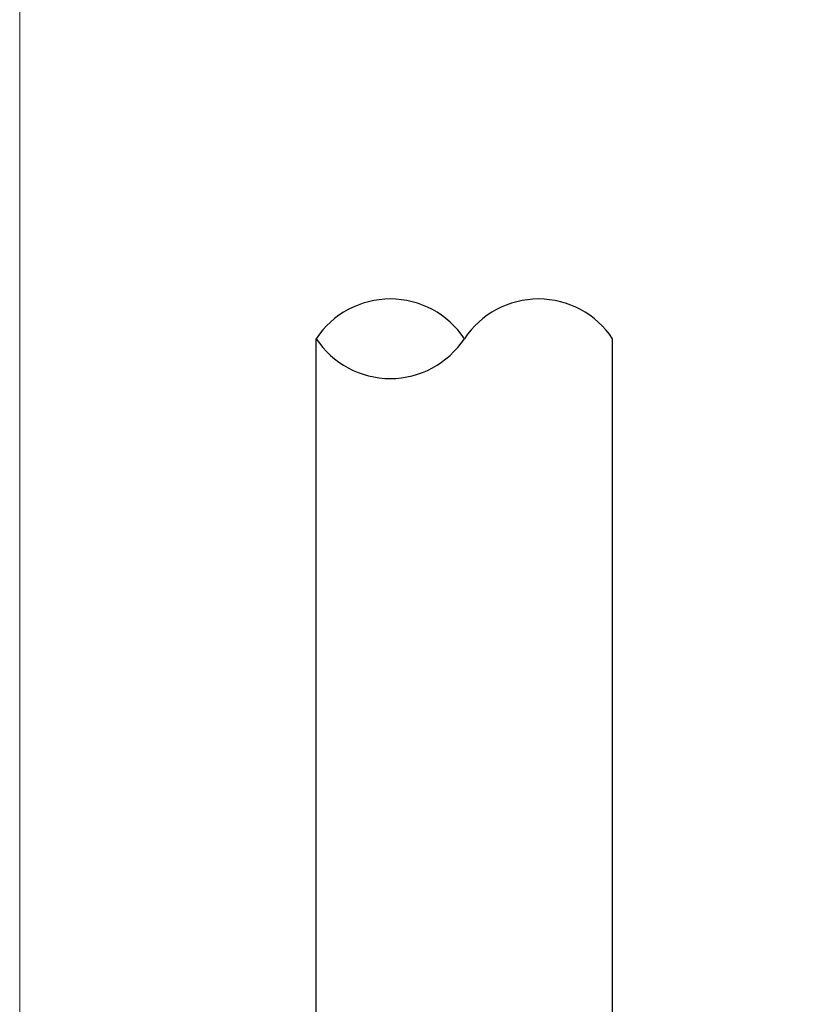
# Model space of a CAD drawing. Header units: inches. Extents: x 0 to 5655, y -2263 to 1330.
# Tile 77 of 231: x 4151 to 4164, y -1319 to -1302. Entities that reach past the tile are written whole.
import ezdxf

# ---------------------------------------------------------------- set-up
doc = ezdxf.new("R2010")
doc.units = ezdxf.units.IN
doc.header["$MEASUREMENT"] = 0
doc.layers.add('AM_5', color=3, linetype='Continuous', lineweight=15)
doc.layers.add('可見 (ISO)', color=7, linetype='Continuous', lineweight=25)
doc.styles.add('尺寸標註', font='romans.shx', dxfattribs={"bigfont": 'CHINESET.SHX'})
doc.dimstyles.new('CNS1$0', dxfattribs={"dimtxt": 2.5, "dimasz": 2.5, "dimexe": 1, "dimexo": 1, "dimgap": 1.5, "dimtad": 1, "dimtoh": 1, "dimdec": 1, "dimdsep": 46, "dimtxsty": '尺寸標註', "dimcen": 0, "dimclrd": 2, "dimclre": 2, "dimclrt": 1, "dimadec": 0, "dimazin": 2, "dimtp": 0.1, "dimtm": 0.1, "dimtfac": 0.71, "dimtdec": 1, "dimtmove": 0, "dimatfit": 0, "dimfxl": 0, "dimlwd": 13, "dimlwe": 13, "dimarcsym": 0})

# ---------------------------------------------------------------- blocks, each defined once
blk = doc.blocks.new('*D724')
at = {"layer": 'AM_5', "color": 2, "lineweight": 13}
for p, q in [((4150.551, -1342.096), (4150.551, -1272.246)), ((4267.868, -1339.392), (4267.868, -1272.246)), ((4265.368, -1273.246), (4153.051, -1273.246))]:
    blk.add_line(p, q, dxfattribs=at)
at = {"layer": 'AM_5', "color": 2}
for points in [[(4153.051, -1272.83), (4153.051, -1273.663), (4150.551, -1273.246)], [(4265.368, -1272.83), (4265.368, -1273.663), (4267.868, -1273.246)]]:
    blk.add_solid(points, dxfattribs=at)
at = {"layer": 'Defpoints', "color": 0}
for p in [(4150.551, -1273.246), (4267.868, -1340.392), (4150.551, -1343.096)]:
    blk.add_point(p, dxfattribs=at)
at = {"layer": 'AM_5', "color": 1, "insert": (4209.21, -1270.496), "char_height": 2.5, "attachment_point": 5, "style": '尺寸標註'}
blk.add_mtext('117.3', dxfattribs=at)

msp = doc.modelspace()

# ---------------------------------------------------------------- linework, layer by layer
for centre, start, end in [((4156.801, -1308.265), 33.5573, 146.4427), ((4159.301, -1308.265), 33.5573, 146.4427), ((4156.801, -1306.606), 213.5573, 326.4427)]:
    msp.add_arc(centre, 1.5, start, end)
at = {"layer": '可見 (ISO)'}
for p, q in [((4155.551, -1319.435), (4155.551, -1307.435)), ((4160.551, -1319.435), (4160.551, -1307.435))]:
    msp.add_line(p, q, dxfattribs=at)

# ---------------------------------------------------------------- dimensions: what is measured, and where the dimension line sits
at = {"layer": 'AM_5'}
dim = msp.add_linear_dim(base=(4150.551, -1273.246), p1=(4267.868, -1340.392), p2=(4150.551, -1343.096), dimstyle='CNS1$0', override={"dimfxl": 4, "dimarcsym": 1}, dxfattribs=at)
dim.commit()
dim.dimension.update_dxf_attribs({"geometry": '*D724', "text_midpoint": (4209.21, -1270.496)})

doc.saveas('drawing.dxf')
